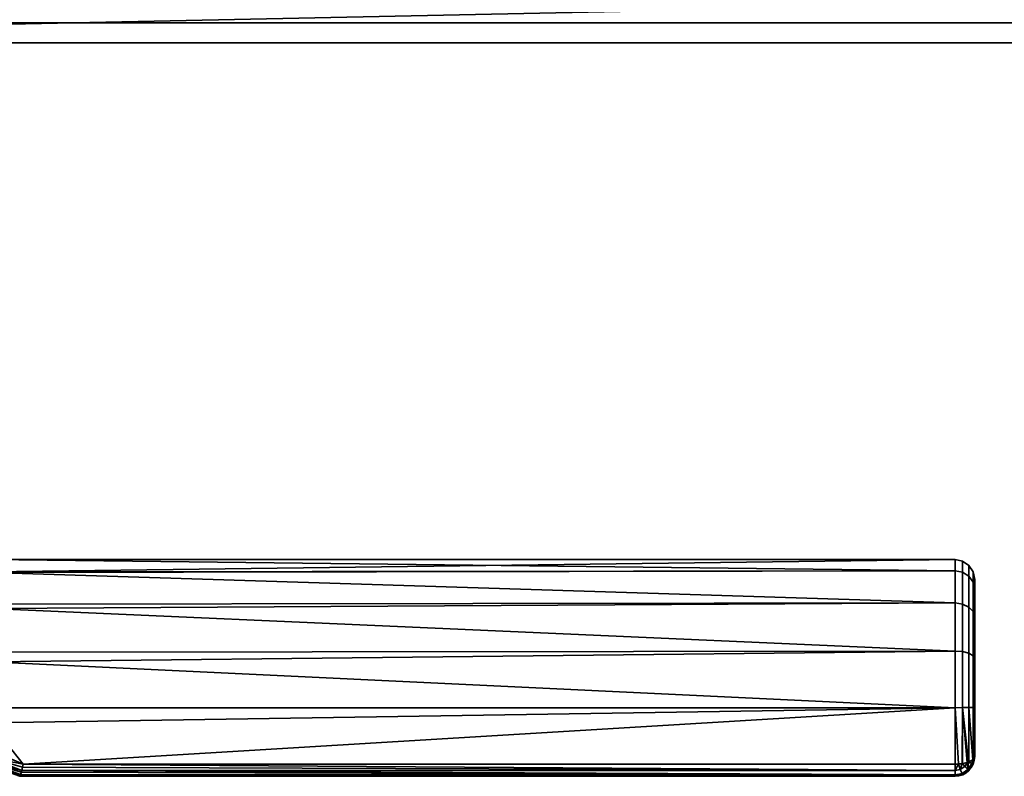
# Model space of a CAD drawing. Header units: millimetres. Extents: x -488 to 6688, y -115 to 115.
# Tile 76 of 256: x -226 to -126, y -115 to -38. Entities that reach past the tile are written whole.
import ezdxf

# ---------------------------------------------------------------- set-up
doc = ezdxf.new("R2010")
doc.units = ezdxf.units.MM
doc.layers.add('151', color=7, linetype='Continuous', true_color=0xffffff)

# ---------------------------------------------------------------- blocks, each defined once
blk = doc.blocks.new('UG_SURFACE_007')
at = {"layer": '151', "color": 35, "linetype": 'Continuous', "lineweight": 35}
for points in [[(-320.5, -38.5), (306.5, -19.9), (308.5, -19.9), (308.5, -27.5)], [(-308.5, -27.5), (306.5, -19.9), (-320.5, -38.5)], [(320.5, -38.5), (-320.5, -38.5), (308.5, -27.5)], [(-318.5, -40.5, 2030), (308.5, -27.5, 2030), (-308.5, -27.5, 2030)], [(308.5, -27.5, 2030), (-318.5, -40.5, 2030), (318.5, -40.5, 2030)], [(-318.5, -40.5, 2), (-320.5, -38.5), (320.5, -38.5), (318.5, -40.5, 2)], [(-318.5, -40.5, 2), (318.5, -40.5, 2), (318.5, -40.5, 2030), (-318.5, -40.5, 2030)]]:
    blk.add_3dface(points, dxfattribs=at)
blk = doc.blocks.new('UG_SURFACE_032')
at = {"layer": '151', "color": 254, "linetype": 'Continuous', "lineweight": 35}
for points in [[(-131, -94.14, 1098.25), (-229, -94.22, 1098.27), (-229, -93, 1104)], [(-131, -93, 1104), (-229, -93, 1104), (-229, -94.22, 1109.73)], [(-229, -94.22, 1109.73), (-131, -94.14, 1109.75), (-131, -93, 1104)], [(-229, -93, 1104), (-131, -93, 1104), (-131, -94.14, 1098.25)], [(-130.23, -94.28, 1109.69), (-130.23, -93.15, 1104), (-131, -93, 1104), (-131, -94.14, 1109.75)], [(-130.23, -93.15, 1104), (-130.23, -94.28, 1098.31), (-131, -94.14, 1098.25), (-131, -93, 1104)], [(-129.59, -94.69, 1109.52), (-129.59, -93.59, 1104), (-130.23, -93.15, 1104), (-130.23, -94.28, 1109.69)], [(-129.59, -93.59, 1104), (-129.59, -94.69, 1098.48), (-130.23, -94.28, 1098.31), (-130.23, -93.15, 1104)], [(-129.15, -95.28, 1109.27), (-129.15, -94.23, 1104), (-129.59, -93.59, 1104), (-129.59, -94.69, 1109.52)], [(-129.15, -94.23, 1104), (-129.15, -95.28, 1098.73), (-129.59, -94.69, 1098.48), (-129.59, -93.59, 1104)], [(-229, -94.3, 1097.9), (-131, -94.14, 1098.25), (-131, -97.4, 1093.38)], [(-131, -94.14, 1109.75), (-229, -94.22, 1109.73), (-229, -94.3, 1110.1)], [(-229, -94.3, 1110.1), (-131, -97.4, 1114.62), (-131, -94.14, 1109.75)], [(-229, -94.3, 1097.9), (-229, -94.22, 1098.27), (-131, -94.14, 1098.25)], [(-131, -97.4, 1093.38), (-229, -97.52, 1093.47), (-229, -94.3, 1097.9)], [(-229, -94.3, 1110.1), (-229, -97.52, 1114.53), (-131, -97.4, 1114.62)], [(-130.23, -97.51, 1114.51), (-130.23, -94.28, 1109.69), (-131, -94.14, 1109.75), (-131, -97.4, 1114.62)], [(-130.23, -94.28, 1098.31), (-130.23, -97.51, 1093.49), (-131, -97.4, 1093.38), (-131, -94.14, 1098.25)], [(-129.59, -97.82, 1114.2), (-129.59, -94.69, 1109.52), (-130.23, -94.28, 1109.69), (-130.23, -97.51, 1114.51)], [(-129.59, -94.69, 1098.48), (-129.59, -97.82, 1093.8), (-130.23, -97.51, 1093.49), (-130.23, -94.28, 1098.31)], [(-129.15, -98.27, 1113.74), (-129.15, -95.28, 1109.27), (-129.59, -94.69, 1109.52), (-129.59, -97.82, 1114.2)], [(-129.15, -95.28, 1098.73), (-129.15, -98.27, 1094.26), (-129.59, -97.82, 1093.8), (-129.59, -94.69, 1098.48)], [(-129, -95.99, 1108.98), (-129, -95, 1104), (-129.15, -94.23, 1104), (-129.15, -95.28, 1109.27)], [(-129, -95, 1104), (-129, -95.99, 1099.02), (-129.15, -95.28, 1098.73), (-129.15, -94.23, 1104)], [(-129, -98.82, 1113.2), (-129, -98.82, 1094.8), (-129, -95.99, 1099.02), (-129, -95, 1104)], [(-129, -95, 1104), (-129, -95.99, 1108.98), (-129, -98.82, 1113.2)], [(-129, -98.82, 1113.2), (-129, -95.99, 1108.98), (-129.15, -95.28, 1109.27), (-129.15, -98.27, 1113.74)], [(-129, -95.99, 1099.02), (-129, -98.82, 1094.8), (-129.15, -98.27, 1094.26), (-129.15, -95.28, 1098.73)], [(-229, -97.96, 1092.85), (-131, -97.4, 1093.38), (-131, -102.28, 1090.13)], [(-131, -102.28, 1117.87), (-131, -97.4, 1114.62), (-229, -97.96, 1115.15)], [(-131, -97.4, 1114.62), (-229, -97.52, 1114.53), (-229, -97.96, 1115.15)], [(-229, -97.96, 1092.85), (-229, -97.52, 1093.47), (-131, -97.4, 1093.38)], [(-131, -102.28, 1090.13), (-229, -102.38, 1090.31), (-229, -97.96, 1092.85)], [(-229, -97.96, 1115.15), (-229, -102.38, 1117.69), (-131, -102.28, 1117.87)], [(-130.23, -102.34, 1117.72), (-130.23, -97.51, 1114.51), (-131, -97.4, 1114.62), (-131, -102.28, 1117.87)], [(-130.23, -97.51, 1093.49), (-130.23, -102.34, 1090.28), (-131, -102.28, 1090.13), (-131, -97.4, 1093.38)], [(-129.59, -102.5, 1117.32), (-129.59, -97.82, 1114.2), (-130.23, -97.51, 1114.51), (-130.23, -102.34, 1117.72)], [(-129.59, -97.82, 1093.8), (-129.59, -102.5, 1090.68), (-130.23, -102.34, 1090.28), (-130.23, -97.51, 1093.49)], [(-129.15, -102.75, 1116.72), (-129.15, -98.27, 1113.74), (-129.59, -97.82, 1114.2), (-129.59, -102.5, 1117.32)], [(-129.15, -98.27, 1094.26), (-129.15, -102.75, 1091.28), (-129.59, -102.5, 1090.68), (-129.59, -97.82, 1093.8)], [(-129, -103.04, 1116.02), (-129, -98.82, 1113.2), (-129.15, -98.27, 1113.74), (-129.15, -102.75, 1116.72)], [(-129, -98.82, 1094.8), (-129, -103.04, 1091.98), (-129.15, -102.75, 1091.28), (-129.15, -98.27, 1094.26)], [(-129, -98.82, 1113.2), (-129, -103.04, 1091.98), (-129, -98.82, 1094.8)], [(-129, -98.82, 1113.2), (-129, -103.04, 1116.02), (-129, -103.04, 1091.98)], [(-229, -103.36, 1089.73), (-131, -102.28, 1090.13), (-131, -108.03, 1089)], [(-131, -108.03, 1119), (-131, -102.28, 1117.87), (-229, -103.36, 1118.27)], [(-131, -102.28, 1117.87), (-229, -102.38, 1117.69), (-229, -103.36, 1118.27)], [(-229, -103.36, 1089.73), (-229, -102.38, 1090.31), (-131, -102.28, 1090.13)], [(-130.23, -108.02, 1118.85), (-130.23, -102.34, 1117.72), (-131, -102.28, 1117.87), (-131, -108.03, 1119)], [(-130.23, -102.34, 1090.28), (-130.23, -108.02, 1089.15), (-131, -108.03, 1089), (-131, -102.28, 1090.13)], [(-129.59, -108.02, 1118.41), (-129.59, -102.5, 1117.32), (-130.23, -102.34, 1117.72), (-130.23, -108.02, 1118.85)], [(-129.59, -102.5, 1090.68), (-129.59, -108.02, 1089.59), (-130.23, -108.02, 1089.15), (-130.23, -102.34, 1090.28)], [(-129.15, -108.02, 1117.77), (-129.15, -102.75, 1116.72), (-129.59, -102.5, 1117.32), (-129.59, -108.02, 1118.41)], [(-129.15, -102.75, 1091.28), (-129.15, -108.02, 1090.23), (-129.59, -108.02, 1089.59), (-129.59, -102.5, 1090.68)], [(-129, -108.02, 1117), (-129, -103.04, 1116.02), (-129.15, -102.75, 1116.72), (-129.15, -108.02, 1117.77)], [(-129, -103.04, 1091.98), (-129, -108.02, 1091), (-129.15, -108.02, 1090.23), (-129.15, -102.75, 1091.28)], [(-131, -108.03, 1089), (-229, -108.05, 1089.24), (-229, -103.36, 1089.73)], [(-229, -103.36, 1118.27), (-229, -108.05, 1118.76), (-131, -108.03, 1119)], [(-129, -103.04, 1116.02), (-129, -113, 1092), (-129, -108.02, 1091), (-129, -103.04, 1091.98)], [(-129, -103.04, 1116.02), (-129, -108.02, 1117), (-129, -113, 1116), (-129, -113, 1092)], [(-131, -108.03, 1119), (-229, -109.57, 1118.92), (-225.65, -113.77, 1117.85)], [(-131, -108.03, 1119), (-229, -108.05, 1118.76), (-229, -109.57, 1118.92)], [(-225.65, -113.77, 1090.15), (-229, -109.57, 1089.08), (-131, -108.03, 1089)], [(-229, -109.57, 1089.08), (-229, -108.05, 1089.24), (-131, -108.03, 1089)], [(-131, -108.03, 1089), (-131, -113.77, 1090.15), (-225.65, -113.77, 1090.15)], [(-225.65, -113.77, 1117.85), (-131, -113.77, 1117.85), (-131, -108.03, 1119)], [(-131, -108.03, 1089), (-130.23, -108.02, 1089.15), (-130.27, -113.71, 1090.29), (-130.66, -113.74, 1090.22)], [(-130.66, -113.74, 1117.78), (-130.27, -113.71, 1117.71), (-130.23, -108.02, 1118.85), (-131, -108.03, 1119)], [(-131, -108.03, 1119), (-131, -113.77, 1117.85), (-130.66, -113.74, 1117.78)], [(-130.66, -113.74, 1090.22), (-131, -113.77, 1090.15), (-131, -108.03, 1089)], [(-130.23, -108.02, 1089.15), (-130.23, -113.71, 1090.29), (-130.27, -113.71, 1090.29)], [(-130.27, -113.71, 1117.71), (-130.23, -113.71, 1117.71), (-130.23, -108.02, 1118.85)], [(-130.23, -108.02, 1089.15), (-129.62, -113.55, 1090.67), (-129.75, -113.59, 1090.59)], [(-130.23, -108.02, 1089.15), (-129.59, -108.02, 1089.59), (-129.59, -113.54, 1090.69), (-129.62, -113.55, 1090.67)], [(-130.23, -108.02, 1118.85), (-130.23, -113.71, 1117.71), (-129.75, -113.59, 1117.41)], [(-129.75, -113.59, 1117.41), (-129.62, -113.55, 1117.33), (-130.23, -108.02, 1118.85)], [(-129.62, -113.55, 1117.33), (-129.59, -113.54, 1117.31), (-129.59, -108.02, 1118.41), (-130.23, -108.02, 1118.85)], [(-129.75, -113.59, 1090.59), (-130.23, -113.71, 1090.29), (-130.23, -108.02, 1089.15)], [(-129.59, -108.02, 1089.59), (-129.15, -108.02, 1090.23), (-129.15, -113.29, 1091.29), (-129.19, -113.32, 1091.24)], [(-129.59, -108.02, 1118.41), (-129.59, -113.54, 1117.31), (-129.19, -113.32, 1116.76)], [(-129.19, -113.32, 1116.76), (-129.15, -113.29, 1116.71), (-129.15, -108.02, 1117.77), (-129.59, -108.02, 1118.41)], [(-129.19, -113.32, 1091.24), (-129.59, -113.54, 1090.69), (-129.59, -108.02, 1089.59)], [(-129, -113, 1116), (-129, -108.02, 1117), (-129.15, -108.02, 1117.77), (-129.15, -113.29, 1116.71)], [(-129, -108.02, 1091), (-129, -113, 1092), (-129.15, -113.29, 1091.29), (-129.15, -108.02, 1090.23)], [(-229, -109.57, 1118.92), (-229, -112.36, 1118.35), (-225.65, -113.77, 1117.85)], [(-225.65, -113.77, 1090.15), (-229, -112.36, 1089.65), (-229, -109.57, 1089.08)], [(-225.65, -113.77, 1117.85), (-229, -112.36, 1118.35), (-229.3, -113.06, 1117.95)], [(-229.3, -113.06, 1090.05), (-229, -112.36, 1089.65), (-225.65, -113.77, 1090.15)], [(-129.15, -113.75, 1116), (-129, -113, 1116), (-129.15, -113.29, 1116.71)], [(-129.15, -113.29, 1091.29), (-129, -113, 1092), (-129.15, -113.75, 1092)], [(-129.15, -113.75, 1092), (-129, -113, 1092), (-129, -113, 1116), (-129.15, -113.75, 1116)], [(-225.92, -114.85, 1116.72), (-229.54, -113.52, 1117.27), (-229.68, -113.66, 1116.44)], [(-229.68, -113.66, 1091.56), (-229.54, -113.52, 1090.73), (-225.92, -114.85, 1091.28)], [(-229.68, -113.66, 1091.56), (-226, -115, 1092.05), (-226, -115, 1115.95), (-229.68, -113.66, 1116.44)], [(-229.68, -113.66, 1116.44), (-225.93, -114.89, 1116.66), (-225.92, -114.85, 1116.72)], [(-229.68, -113.66, 1116.44), (-226, -115, 1116), (-225.93, -114.89, 1116.66)], [(-229.68, -113.66, 1116.44), (-226, -115, 1115.95), (-226, -115, 1116)], [(-225.92, -114.85, 1091.28), (-225.93, -114.89, 1091.34), (-229.68, -113.66, 1091.56)], [(-225.93, -114.89, 1091.34), (-226, -115, 1092), (-229.68, -113.66, 1091.56)], [(-226, -115, 1092), (-226, -115, 1092.05), (-229.68, -113.66, 1091.56)], [(-225.79, -114.42, 1117.38), (-229.3, -113.06, 1117.95), (-229.54, -113.52, 1117.27)], [(-229.54, -113.52, 1090.73), (-229.3, -113.06, 1090.05), (-225.79, -114.42, 1090.62)], [(-229.54, -113.52, 1117.27), (-225.83, -114.57, 1117.24), (-225.79, -114.42, 1117.38)], [(-229.54, -113.52, 1117.27), (-225.91, -114.83, 1116.76), (-225.83, -114.57, 1117.24)], [(-229.54, -113.52, 1117.27), (-225.92, -114.85, 1116.72), (-225.91, -114.83, 1116.76)], [(-225.79, -114.42, 1090.62), (-225.83, -114.57, 1090.76), (-229.54, -113.52, 1090.73)], [(-225.83, -114.57, 1090.76), (-225.91, -114.83, 1091.24), (-229.54, -113.52, 1090.73)], [(-225.91, -114.83, 1091.24), (-225.92, -114.85, 1091.28), (-229.54, -113.52, 1090.73)], [(-229.3, -113.06, 1117.95), (-225.65, -113.78, 1117.84), (-225.65, -113.77, 1117.85)], [(-229.3, -113.06, 1117.95), (-225.79, -114.4, 1117.39), (-225.71, -114.07, 1117.69)], [(-225.71, -114.07, 1117.69), (-225.65, -113.78, 1117.84), (-229.3, -113.06, 1117.95)], [(-229.3, -113.06, 1117.95), (-225.79, -114.42, 1117.38), (-225.79, -114.4, 1117.39)], [(-229.3, -113.06, 1090.05), (-225.65, -113.78, 1090.16), (-225.71, -114.07, 1090.31)], [(-225.65, -113.77, 1090.15), (-225.65, -113.78, 1090.16), (-229.3, -113.06, 1090.05)], [(-225.71, -114.07, 1090.31), (-225.79, -114.4, 1090.61), (-229.3, -113.06, 1090.05)], [(-225.79, -114.4, 1090.61), (-225.79, -114.42, 1090.62), (-229.3, -113.06, 1090.05)], [(-131, -114.41, 1117.41), (-225.65, -113.78, 1117.84), (-225.71, -114.07, 1117.69)], [(-225.71, -114.07, 1090.31), (-225.65, -113.78, 1090.16), (-131, -114.41, 1090.58)], [(-131, -114.41, 1117.41), (-131, -114.41, 1117.42), (-225.65, -113.77, 1117.85)], [(-225.65, -113.77, 1117.85), (-225.65, -113.78, 1117.84), (-131, -114.41, 1117.41)], [(-131, -114.41, 1117.42), (-131, -113.77, 1117.85), (-225.65, -113.77, 1117.85)], [(-131, -114.41, 1090.58), (-225.65, -113.78, 1090.16), (-225.65, -113.77, 1090.15)], [(-225.65, -113.77, 1090.15), (-131, -113.77, 1090.15), (-131, -114.41, 1090.58)], [(-131, -114.41, 1117.42), (-130.46, -114.3, 1117.42), (-130.66, -113.74, 1117.78)], [(-130.66, -113.74, 1117.78), (-131, -113.77, 1117.85), (-131, -114.41, 1117.42)], [(-131, -114.41, 1090.58), (-131, -113.77, 1090.15), (-130.66, -113.74, 1090.22)], [(-130.66, -113.74, 1090.22), (-130.46, -114.3, 1090.58), (-131, -114.41, 1090.58)], [(-130.27, -113.71, 1117.71), (-130.66, -113.74, 1117.78), (-130.46, -114.3, 1117.42)], [(-130.46, -114.3, 1090.58), (-130.66, -113.74, 1090.22), (-130.27, -113.71, 1090.29)], [(-130.46, -114.3, 1117.42), (-130, -113.99, 1117.42), (-130.27, -113.71, 1117.71)], [(-130.27, -113.71, 1090.29), (-130, -113.99, 1090.58), (-130.46, -114.3, 1090.58)], [(-130, -113.99, 1117.42), (-130.46, -114.3, 1117.42), (-130.29, -114.7, 1116.77), (-129.69, -114.3, 1116.77)], [(-129.69, -114.3, 1091.23), (-130.29, -114.7, 1091.23), (-130.46, -114.3, 1090.58), (-130, -113.99, 1090.58)], [(-130.23, -113.71, 1117.71), (-130.27, -113.71, 1117.71), (-130, -113.99, 1117.42)], [(-130, -113.99, 1090.58), (-130.27, -113.71, 1090.29), (-130.23, -113.71, 1090.29)], [(-130, -113.99, 1117.42), (-129.75, -113.59, 1117.41), (-130.23, -113.71, 1117.71)], [(-130.23, -113.71, 1090.29), (-129.75, -113.59, 1090.59), (-130, -113.99, 1090.58)], [(-129.75, -113.59, 1117.41), (-130, -113.99, 1117.42), (-129.69, -114.3, 1116.77)], [(-129.69, -114.3, 1091.23), (-130, -113.99, 1090.58), (-129.75, -113.59, 1090.59)], [(-129.69, -114.3, 1116.77), (-129.62, -113.55, 1117.33), (-129.75, -113.59, 1117.41)], [(-129.75, -113.59, 1090.59), (-129.62, -113.55, 1090.67), (-129.69, -114.3, 1091.23)], [(-129.69, -114.3, 1116.77), (-129.29, -113.69, 1116.77), (-129.62, -113.55, 1117.33)], [(-129.62, -113.55, 1090.67), (-129.29, -113.69, 1091.23), (-129.69, -114.3, 1091.23)], [(-129.29, -113.69, 1116.77), (-129.69, -114.3, 1116.77), (-129.58, -114.41, 1116), (-129.15, -113.76, 1116)], [(-129.15, -113.76, 1092), (-129.58, -114.41, 1092), (-129.69, -114.3, 1091.23), (-129.29, -113.69, 1091.23)], [(-129.59, -113.54, 1117.31), (-129.62, -113.55, 1117.33), (-129.29, -113.69, 1116.77)], [(-129.29, -113.69, 1091.23), (-129.62, -113.55, 1090.67), (-129.59, -113.54, 1090.69)], [(-129.29, -113.69, 1116.77), (-129.19, -113.32, 1116.76), (-129.59, -113.54, 1117.31)], [(-129.59, -113.54, 1090.69), (-129.19, -113.32, 1091.24), (-129.29, -113.69, 1091.23)], [(-129.58, -114.41, 1092), (-129.15, -113.76, 1092), (-129.15, -113.76, 1116), (-129.58, -114.41, 1116)], [(-129.29, -113.69, 1116.77), (-129.15, -113.75, 1116), (-129.15, -113.29, 1116.71)], [(-129.15, -113.29, 1116.71), (-129.19, -113.32, 1116.76), (-129.29, -113.69, 1116.77)], [(-129.29, -113.69, 1091.23), (-129.19, -113.32, 1091.24), (-129.15, -113.29, 1091.29)], [(-129.15, -113.29, 1091.29), (-129.15, -113.75, 1092), (-129.29, -113.69, 1091.23)], [(-129.15, -113.76, 1116), (-129.15, -113.75, 1116), (-129.29, -113.69, 1116.77)], [(-129.29, -113.69, 1091.23), (-129.15, -113.75, 1092), (-129.15, -113.76, 1092)], [(-129.15, -113.75, 1116), (-129.15, -113.76, 1116), (-129.15, -113.76, 1092), (-129.15, -113.75, 1092)], [(-225.93, -114.89, 1116.66), (-226, -115, 1116), (-131, -115, 1116)], [(-131, -115, 1092), (-226, -115, 1092), (-225.93, -114.89, 1091.34)], [(-131, -115, 1092), (-131, -115, 1116), (-226, -115, 1115.95), (-226, -115, 1092.05)], [(-131, -115, 1116), (-226, -115, 1116), (-226, -115, 1115.95)], [(-226, -115, 1092.05), (-226, -115, 1092), (-131, -115, 1092)], [(-131, -115, 1116), (-225.92, -114.85, 1116.72), (-225.93, -114.89, 1116.66)], [(-225.93, -114.89, 1091.34), (-225.92, -114.85, 1091.28), (-131, -115, 1092)], [(-225.91, -114.83, 1116.76), (-225.92, -114.85, 1116.72), (-131, -115, 1116)], [(-131, -115, 1092), (-225.92, -114.85, 1091.28), (-225.91, -114.83, 1091.24)], [(-225.83, -114.57, 1117.24), (-225.91, -114.83, 1116.76), (-131, -114.85, 1116.76)], [(-131, -114.85, 1091.23), (-225.91, -114.83, 1091.24), (-225.83, -114.57, 1090.76)], [(-131, -115, 1116), (-131, -114.85, 1116.76), (-225.91, -114.83, 1116.76)], [(-131, -114.85, 1091.23), (-131, -114.85, 1091.24), (-225.91, -114.83, 1091.24)], [(-225.91, -114.83, 1091.24), (-131, -114.85, 1091.24), (-131, -115, 1092)], [(-131, -114.85, 1116.76), (-225.79, -114.42, 1117.38), (-225.83, -114.57, 1117.24)], [(-225.83, -114.57, 1090.76), (-225.79, -114.42, 1090.62), (-131, -114.85, 1091.23)], [(-225.71, -114.07, 1117.69), (-225.79, -114.4, 1117.39), (-131, -114.41, 1117.41)], [(-131, -114.41, 1090.58), (-225.79, -114.4, 1090.61), (-225.71, -114.07, 1090.31)], [(-131, -114.85, 1116.76), (-131, -114.85, 1116.77), (-225.79, -114.4, 1117.39)], [(-225.79, -114.4, 1117.39), (-225.79, -114.42, 1117.38), (-131, -114.85, 1116.76)], [(-131, -114.85, 1116.77), (-131, -114.41, 1117.41), (-225.79, -114.4, 1117.39)], [(-131, -114.85, 1091.23), (-225.79, -114.42, 1090.62), (-225.79, -114.4, 1090.61)], [(-225.79, -114.4, 1090.61), (-131, -114.41, 1090.59), (-131, -114.85, 1091.23)], [(-131, -114.41, 1090.58), (-131, -114.41, 1090.59), (-225.79, -114.4, 1090.61)], [(-130.46, -114.3, 1117.42), (-131, -114.41, 1117.42), (-131, -114.41, 1117.41)], [(-131, -114.41, 1117.41), (-131, -114.85, 1116.77), (-130.29, -114.7, 1116.77), (-130.46, -114.3, 1117.42)], [(-130.46, -114.3, 1090.58), (-130.29, -114.7, 1091.23), (-131, -114.85, 1091.23), (-131, -114.41, 1090.59)], [(-131, -114.41, 1090.59), (-131, -114.41, 1090.58), (-130.46, -114.3, 1090.58)], [(-130.29, -114.7, 1116.77), (-131, -114.85, 1116.76), (-131, -115, 1116), (-130.23, -114.85, 1116)], [(-130.29, -114.7, 1116.77), (-131, -114.85, 1116.77), (-131, -114.85, 1116.76)], [(-130.23, -114.85, 1092), (-131, -115, 1092), (-131, -114.85, 1091.24), (-130.29, -114.7, 1091.23)], [(-131, -114.85, 1091.24), (-131, -114.85, 1091.23), (-130.29, -114.7, 1091.23)], [(-130.23, -114.85, 1092), (-130.23, -114.85, 1116), (-131, -115, 1116), (-131, -115, 1092)], [(-129.69, -114.3, 1116.77), (-130.29, -114.7, 1116.77), (-130.23, -114.85, 1116), (-129.59, -114.41, 1116)], [(-129.59, -114.41, 1092), (-130.23, -114.85, 1092), (-130.29, -114.7, 1091.23), (-129.69, -114.3, 1091.23)], [(-130.23, -114.85, 1116), (-130.23, -114.85, 1116), (-130.29, -114.7, 1116.77)], [(-130.29, -114.7, 1091.23), (-130.23, -114.85, 1092), (-130.23, -114.85, 1092)], [(-130.23, -114.85, 1092), (-129.59, -114.41, 1092), (-129.59, -114.41, 1116), (-130.23, -114.85, 1116)], [(-129.59, -114.41, 1116), (-129.58, -114.41, 1116), (-129.69, -114.3, 1116.77)], [(-129.69, -114.3, 1091.23), (-129.58, -114.41, 1092), (-129.59, -114.41, 1092)], [(-129.58, -114.41, 1116), (-129.59, -114.41, 1116), (-129.59, -114.41, 1092), (-129.58, -114.41, 1092)]]:
    blk.add_3dface(points, dxfattribs=at)

msp = doc.modelspace()

# ---------------------------------------------------------------- linework, layer by layer
at = {"layer": '151', "color": 251, "linetype": 'Continuous', "lineweight": -3, "true_color": 0x636466}
for p, q in [((-320.5, -38.5), (320.5, -38.5)), ((-318.5, -40.5, 2030), (318.5, -40.5, 2030)), ((318.5, -40.5, 2), (-318.5, -40.5, 2)), ((-129, -113, 1116), (-129, -113, 1092)), ((-131, -113.77, 1090.15), (-225.65, -113.77, 1090.15)), ((-225.65, -113.77, 1117.85), (-131, -113.77, 1117.85)), ((-226, -115, 1092), (-131, -115, 1092)), ((-131, -115, 1116), (-226, -115, 1116)), ((-226, -115, 1092.05), (-226, -115, 1115.95)), ((-131, -115, 1092), (-131, -115, 1116))]:
    msp.add_line(p, q, dxfattribs=at)
at = {"layer": '151', "color": 251, "linetype": 'Continuous', "lineweight": -3, "true_color": 0x636466, "extrusion": (-1, 0, 0)}
msp.add_arc((108, 1104, 131), 15, 67.3801, 292.6199, dxfattribs=at)
at = {"layer": '151', "color": 251, "linetype": 'Continuous', "lineweight": -3, "true_color": 0x636466, "extrusion": (1, 0, 0)}
for centre, radius, start, end in [((-108, 1104, -129), 13, 247.3801, 112.6199), ((-113, 1116, -131), 2, 112.6199, 180), ((-113, 1092, -131), 2, 180, 247.3801), ((-113, 1116, -131), 2, 112.6199, 180)]:
    msp.add_arc(centre, radius, start, end, dxfattribs=at)
at = {"layer": '151', "color": 251, "linetype": 'Continuous', "lineweight": -3, "true_color": 0x636466, "extrusion": (0, 0, -1)}
msp.add_arc((131, -113, -1092), 2, 180, 270, dxfattribs=at)
at = {"layer": '151', "color": 251, "linetype": 'Continuous', "lineweight": -3, "true_color": 0x636466, "extrusion": (0, -0.923077, 0.384615)}
msp.add_arc((-131, 964.54, 524.31), 2, 270, 0, dxfattribs=at)
at = {"layer": '151', "color": 251, "linetype": 'Continuous', "lineweight": -3, "true_color": 0x636466, "extrusion": (-1.44783e-14, -0.923077, -0.384615)}
msp.add_arc((-131, 1073.62, -324.92), 2, 360, 90, dxfattribs=at)
at = {"layer": '151', "color": 251, "linetype": 'Continuous', "lineweight": -3, "true_color": 0x636466}
msp.add_arc((-131, -113, 1116), 2, 270, 0, dxfattribs=at)
at = {"layer": '151', "color": 251, "linetype": 'Continuous', "lineweight": -3, "true_color": 0x636466, "extrusion": (0.387206, 0.921993, 0)}
for start_param, end_param in [(1.176005, 1.275787), (5.007398, 5.10718)]:
    msp.add_ellipse((-239.38, -108, 1104), major_axis=(35.72, -15), ratio=0.387206, start_param=start_param, end_param=end_param, dxfattribs=at)
at = {"layer": '151', "color": 251, "linetype": 'Continuous', "lineweight": -3, "true_color": 0x636466}
for points in [[(-226, -115, 1092), (-225.94, -115, 1091.2), (-225.79, -114.48, 1090.45), (-225.65, -113.77, 1090.15)], [(-225.65, -113.77, 1117.85), (-225.79, -114.48, 1117.55), (-225.94, -115, 1116.8), (-226, -115, 1116)], [(-226, -115, 1092.05), (-226, -115, 1092.03), (-226, -115, 1092.02), (-226, -115, 1092)], [(-226, -115, 1116), (-226, -115, 1115.98), (-226, -115, 1115.97), (-226, -115, 1115.95)]]:
    msp.add_open_spline(points, degree=3, dxfattribs=at)

# ---------------------------------------------------------------- block references
for name in ['UG_SURFACE_007', 'UG_SURFACE_032']:
    msp.add_blockref(name, (0, 0), dxfattribs=at)

doc.saveas('drawing.dxf')
